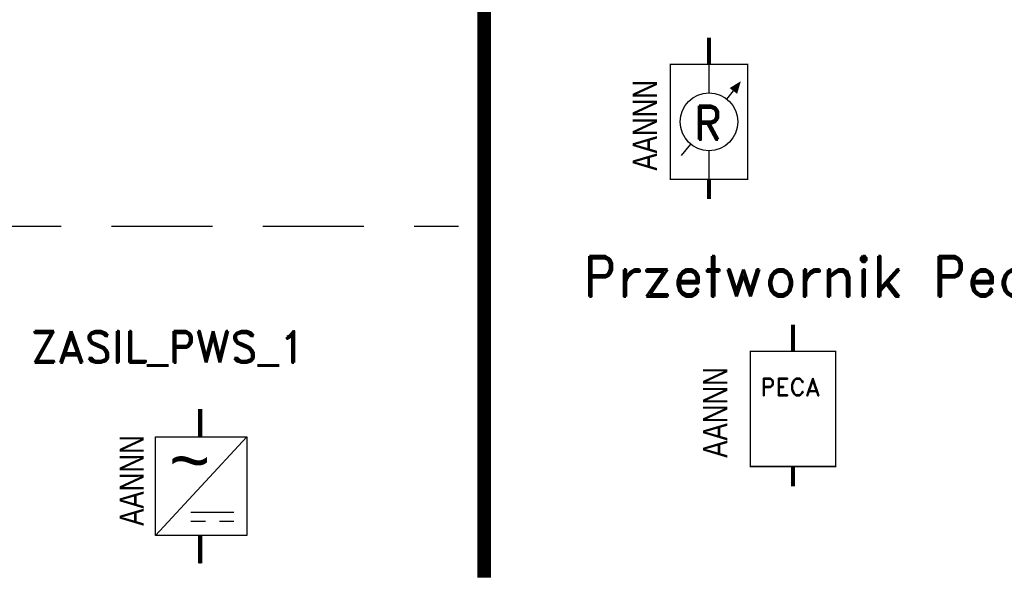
# Model space of a CAD drawing. Header units: millimetres. Extents: x 947 to 1808, y 151 to 525.
# Tile 24 of 27: x 1640 to 1713, y 191 to 232. Entities that reach past the tile are written whole.
import ezdxf

# ---------------------------------------------------------------- set-up
doc = ezdxf.new("R2010")
doc.units = ezdxf.units.MM
doc.header["$LTSCALE"] = 15
doc.linetypes.add('DASHED', pattern=[0.75, 0.5, -0.25])
doc.layers.add('KKS_1', color=7, linetype='Continuous', lineweight=5)
doc.styles.add('ROMAND', font='romand.shx')

# ---------------------------------------------------------------- blocks, each defined once
blk = doc.blocks.new('ZASIL_PWS_1')
at = {"color": 0}
for p, q in [((3.46, -2.075), (-3.322, -9.408)), ((-3.322, -2.075), (3.46, -2.075)), ((-3.322, -9.408), (-3.322, -2.075)), ((3.46, -2.075), (3.46, -9.408)), ((2.495, -7.696), (-0.689, -7.696)), ((-0.683, -8.348), (0.405, -8.348)), ((1.426, -8.348), (2.515, -8.348)), ((3.46, -9.408), (-3.322, -9.408)), ((0, -11.483), (0, -9.408))]:
    blk.add_line(p, q, dxfattribs=at)
for p, q in [((-3.322, -2.075), (3.46, -2.075)), ((3.46, -2.075), (-3.322, -9.408)), ((-3.322, -9.408), (-3.322, -2.075)), ((3.46, -2.075), (3.46, -9.408)), ((3.46, -9.408), (-3.322, -9.408))]:
    blk.add_line(p, q)
at = {"const_width": 0.3}
for points in [[(0, -2.075), (0, 0)], [(0, -9.408), (0, -11.483)]]:
    blk.add_lwpolyline(points, dxfattribs=at)
at = {"color": 0}
blk.add_text('~', height=3.9, dxfattribs=at).set_placement((-2.312, -5.732))
at = {"layer": 'KKS_1', "color": 7, "width": 0.8, "flags": 1}
for tag, p, height in [('KKS_1_PEŁNY', (-8.189, -8.475), 2.5), ('OPIS', (-1.689, -8.462), 1.5)]:
    blk.add_attdef(tag, p, '', height=height, rotation=90, dxfattribs=at)
at = {"layer": 'KKS_1', "color": 7, "width": 0.8}
blk.add_attdef('KKS_1_KONIEC', (-4.189, -8.692), '', height=1.8, rotation=90, dxfattribs=at)
blk = doc.blocks.new('Przetwornik PECA')
for points, const_width in [([(0, 0), (0, -1.984)], 0.3), ([(1, -1.984), (-3.164, -1.984), (-3.164, -10.537), (1, -10.537)], 0.1), ([(-1, -1.984), (3.164, -1.984), (3.164, -10.537), (-1, -10.537)], 0.1), ([(0, -10.537), (0, -12)], 0.3)]:
    blk.add_lwpolyline(points, dxfattribs=dict(const_width=const_width))
at = {"style": 'ROMAND'}
blk.add_text('PECA', height=1.3, dxfattribs=at).set_placement((-2.424, -5.278))
at = {"layer": 'KKS_1', "color": 7, "width": 0.8, "flags": 1}
for tag, p, height in [('KKS_1_PEŁNY', (-8.664, -9.889), 2.5), ('OPIS', (-2.164, -9.876), 1.5)]:
    blk.add_attdef(tag, p, '', height=height, rotation=90, dxfattribs=at)
at = {"layer": 'KKS_1', "color": 7, "width": 0.8}
blk.add_attdef('KKS_1_KONIEC', (-4.878, -9.889), '', height=1.8, rotation=90, dxfattribs=at)
blk = doc.blocks.new('Reg_wzbudzenia')
for p, q in [((0, -1.984), (0, -4.114)), ((1.328, -4.574), (1.813, -3.967)), ((-2.032, -8.778), (-1.353, -7.928)), ((0, -8.408), (0, -10.537))]:
    blk.add_line(p, q)
for points, const_width in [([(0, 0), (0, -1.984)], 0.3), ([(0, -1.984), (-2.864, -1.984), (-2.864, -10.537), (0, -10.537)], 0.1), ([(0, -1.984), (2.864, -1.984), (2.864, -10.537), (0, -10.537)], 0.1), ([(0, -10.537), (0, -12)], 0.3)]:
    blk.add_lwpolyline(points, dxfattribs=dict(const_width=const_width))
blk.add_lwpolyline([(1.813, -3.967, 0.7, 0, 0), (2.37, -3.24, 0, 0, 0)], format="xyseb")
blk.add_circle((0, -6.261), 2.147)
at = {"style": 'ROMAND'}
blk.add_text('R', height=2.5, dxfattribs=at).set_placement((-1.157, -7.579))
at = {"layer": 'KKS_1', "color": 7, "width": 0.8, "flags": 1}
for tag, p, height in [('KKS_1_PEŁNY', (-7.647, -9.889), 2.5), ('OPIS', (-1.147, -9.876), 1.5)]:
    blk.add_attdef(tag, p, '', height=height, rotation=90, dxfattribs=at)
at = {"layer": 'KKS_1', "color": 7, "width": 0.8}
blk.add_attdef('KKS_1_KONIEC', (-3.861, -9.889), '', height=1.8, rotation=90, dxfattribs=at)

msp = doc.modelspace()

# ---------------------------------------------------------------- linework, layer by layer
at = {"linetype": 'DASHED'}
msp.add_line((1601.867, 217.13), (1672.653, 217.13), dxfattribs=at)
at = {"const_width": 1}
msp.add_lwpolyline([(1674.561, 436.911), (1674.561, 190.996)], dxfattribs=at)

# ---------------------------------------------------------------- block references
for name, p in [('Reg_wzbudzenia', (1691.265, 231.151)), ('Przetwornik PECA', (1697.506, 209.794)), ('ZASIL_PWS_1', (1653.453, 203.535))]:
    msp.add_blockref(name, p).add_auto_attribs({'KKS_1_KONIEC': 'AANNN'})

# ---------------------------------------------------------------- texts
at = {"style": 'ROMAND'}
for s, height, p in [('Przetwornik Peca', 3, (1681.87, 211.901)), ('ZASIL_PWS_1', 2.34, (1640.87, 206.98))]:
    msp.add_text(s, height=height, dxfattribs=at).set_placement(p)

doc.saveas('drawing.dxf')
